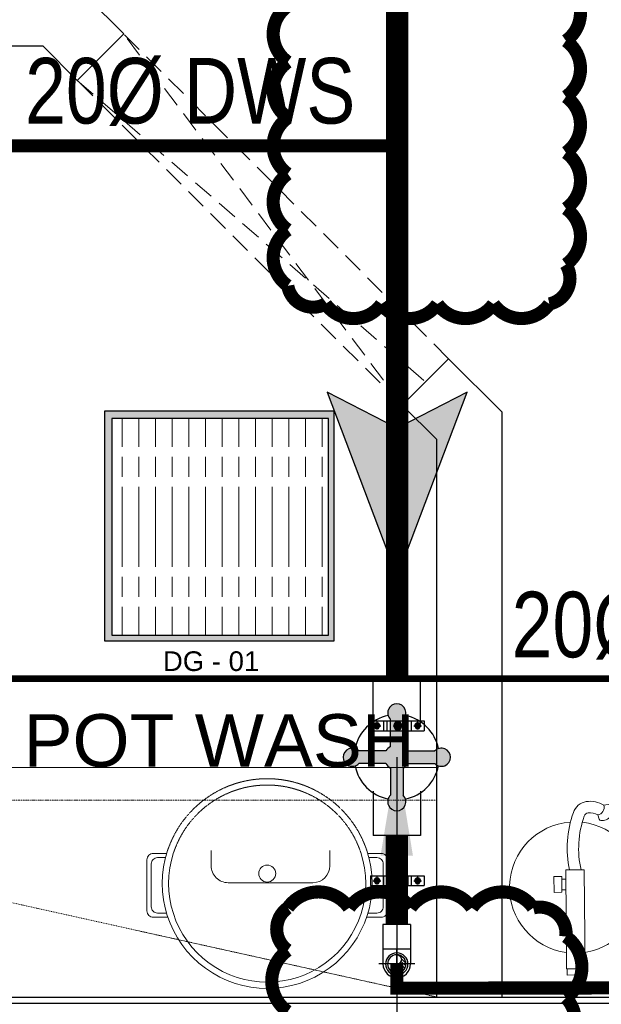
# Model space of a CAD drawing. Header units: millimetres. Extents: x 103872 to 294171, y 5570 to 32737.
# Tile 11 of 117: x 107628 to 108514, y 8499 to 10001. Entities that reach past the tile are written whole.
import ezdxf

# ---------------------------------------------------------------- set-up
doc = ezdxf.new("R2010")
doc.units = ezdxf.units.MM
doc.header["$LTSCALE"] = 2.5
for name, pattern in [('CENTER', [50.8, 31.75, -6.35, 6.35, -6.35]), ('CONTINOUS', [0]), ('DASHDOT2', [0.5, 0.25, -0.125, 0, -0.125]), ('HIDDEN', [0.375, 0.25, -0.125]), ('HIDDEN2', [4.7625, 3.175, -1.5875]), ('HIDDENX2', [19.05, 12.7, -6.35])]:
    doc.linetypes.add(name, pattern=pattern)
for name, color, linetype, lineweight in [('00-ABM  HWS', 1, 'CONTINOUS', 0), ('00-ABM-PHE-DRAINAGE TEXT', 7, 'Continuous', 18), ('A - TEXT', 7, 'Continuous', 13), ('CKD Equipments', 252, 'Continuous', 0), ('Dimension', 40, 'Continuous', 0), ('ELEVATION 3', 23, 'Continuous', 13), ('HATCH LIGHT', 250, 'Continuous', 0), ('JMT-DWS', 200, 'Continuous', 0), ('K Equipment', 30, 'Continuous', 9), ('K Equipment UC', 251, 'Continuous', 5), ('P-PDMWS_PEN-184', 184, 'Continuous', 25), ('P_VALVE', 7, 'Continuous', 15), ('TEXT', 40, 'Continuous', 0), ('WALL', 132, 'Continuous', 25)]:
    doc.layers.add(name, color=color, linetype=linetype, lineweight=lineweight)
for name, color, linetype in [('Drain Grating', 4, 'Continuous'), ('FINISH', 252, 'Continuous'), ('P_control valve', 7, 'Continuous'), ('P_SUPPORT', 7, 'Continuous'), ('xKAM-B3-01-Kitchen$0$A-FURN', 8, 'Continuous')]:
    doc.layers.add(name, color=color, linetype=linetype)
doc.styles.add('arial 0.80', font='arial.ttf', dxfattribs={"width": 0.8})
doc.styles.add('RG_3F_TITLE BLOCK_A1$0$A1 TBLOCK LBV$0$Style-arial', font='arial.ttf')
doc.styles.get("Standard").update_dxf_attribs({"font": 'GOTHIC.TTF'})
doc.styles.add('style1', font='arial.ttf', dxfattribs={"height": 150})
doc.dimstyles.get("Standard").update_dxf_attribs({"dimtxt": 0.18, "dimasz": 0.18, "dimexe": 0.18, "dimexo": 0.0625, "dimgap": 0.09, "dimtad": 0, "dimtih": 1, "dimtoh": 1, "dimdec": 4, "dimzin": 0, "dimdsep": 46, "dimtxsty": 'Standard', "dimcen": 0.09, "dimadec": 0, "dimazin": 0, "dimtfac": 1, "dimtdec": 4, "dimtofl": 0, "dimtmove": 0, "dimatfit": 3, "dimfxl": 1, "dimtolj": 1, "dimtzin": 0, "dimarcsym": 0})

# ---------------------------------------------------------------- blocks, each defined once
blk = doc.blocks.new('*U42')
at = {"color": 8}
blk.add_lwpolyline([(0, 0), (5962.2, 0), (5962.2, -10), (0, -10)], close=True, dxfattribs=at)
blk = doc.blocks.new('A$C7a6a0475')
for p, q in [((325.4, 415.9), (289.6, 415.9)), ((249.6, 175.9), (249.6, 375.9)), ((325.4, 135.9), (289.6, 135.9))]:
    blk.add_line(p, q)
at = {"elevation": 0}
for points in [[(167.8, 518), (167.8, 552.3, -0.414214), (182.8, 567.3), (303.7, 567.3, -0.414214), (318.7, 552.3), (318.7, 520.7)], [(177.8, 521.1), (177.8, 542.3, -0.414214), (192.8, 557.3), (293.7, 557.3, -0.414214), (308.7, 542.3), (308.7, 523.5)], [(167.8, 49.3), (167.8, 15, 0.414214), (182.8, 0), (303.7, 0, 0.414214), (318.7, 15), (318.7, 46.6)], [(177.8, 46.2), (177.8, 25, 0.414214), (192.8, 10), (293.7, 10, 0.414214), (308.7, 25), (308.7, 43.8)]]:
    blk.add_lwpolyline(points, format="xyb", dxfattribs=at)
blk.add_circle((271.1, 283.7), 20)
for centre, radius, start, end in [((247.5, 283.7), 247.5, 71.6585, 288.3415), ((247.5, 283.7), 232.5, 71.6585, 288.3415), ((289.6, 375.9), 40, 90, 180), ((289.6, 175.9), 40, 180, 270)]:
    blk.add_arc(centre, radius, start, end)
at = {"linetype": 'HIDDEN2', "ltscale": 0.1}
for radius in [247.5, 232.5]:
    blk.add_arc((247.5, 283.7), radius, 288.3415, 71.6585, dxfattribs=at)
blk = doc.blocks.new('fe')
at = {"color": 8}
for p, q in [((-120.2, 44.7), (-121.9, 54.2)), ((-105.6, 35.2), (-98.9, 37.2))]:
    blk.add_line(p, q, dxfattribs=at)
for points in [[(-22.1, 14.2), (128.9, 14.2), (128.9, -14.2), (-22.1, -14.2)], [(128.9, 13.2), (138.3, 13.2), (138.3, -13.2), (128.9, -13.2)], [(-8.1, -14.2), (8.1, -14.2), (8.1, -20.1), (-8.1, -20.1)], [(-12, -20.1), (12, -20.1), (12, -32.1), (-12, -32.1)]]:
    blk.add_lwpolyline(points, close=True, dxfattribs=at)
for centre, radius, start, end in [((4.8, 0), 100, 8.1407, 173.3121), ((-119.1, 54.8), 2.9, 111.4978, 190.4916), ((-113.9, 41.5), 17.1, 353.9087, 111.4978), ((-117.3, 33.1), 12, 10.1624, 103.7845), ((-87.8, 23.6), 38.6, 146.9735, 188.4436), ((-87.8, 23.6), 21.2, 146.9735, 188.4436), ((-99.7, 40), 2.9, 286.9384, 353.9087), ((-101.6, 21.6), 24.7, 188.4436, 251.142), ((-101.6, 21.6), 7.24, 188.4436, 251.142), ((-53.4, 152.4), 146.6, 249.8567, 282.3504), ((-54.1, 150), 161.6, 249.9338, 281.4511), ((4.8, 0), 100, 183.6164, 351.8593)]:
    blk.add_arc(centre, radius, start, end, dxfattribs=at)
blk = doc.blocks.new('ARCH')
at = {"layer": 'CKD Equipments', "color": 8}
blk.add_line((116420.8, 8860.6), (117070.8, 8860.6), dxfattribs=at)
at = {"layer": 'HATCH LIGHT', "color": 8, "linetype": 'HIDDENX2'}
for p, q in [((117089, 9483.8), (116594.1, 9978.8)), ((117018.3, 9413.1), (116594.1, 9978.8)), ((117018.3, 9413.1), (116523.3, 9908.1)), ((116523.3, 9908.1), (117053.7, 9448.4))]:
    blk.add_line(p, q, dxfattribs=at)
at = {"layer": 'K Equipment', "color": 8, "linetype": 'DASHDOT2', "lineweight": 5, "ltscale": 2}
blk.add_line((117070.8, 8510.6), (115720.8, 8810.6), dxfattribs=at)
blk.add_lwpolyline([(117070.8, 8810.6), (115720.8, 8810.6), (115720.8, 8510.6), (117070.8, 8510.6)], close=True, dxfattribs=at)
at = {"layer": 'WALL', "color": 8}
for p, q in [((116594.1, 9978.8), (116512.3, 10060.6)), ((116523.3, 9908.1), (116594.1, 9978.8)), ((115720.8, 9960.6), (116470.8, 9960.6)), ((116523.3, 9908.1), (116470.8, 9960.6)), ((117018.3, 9413.1), (117089, 9483.8)), ((117170.8, 9402), (117089, 9483.8)), ((117070.8, 9360.6), (117018.3, 9413.1)), ((117170.8, 8510.6), (117170.8, 9402)), ((117070.8, 8510.6), (117070.8, 9360.6))]:
    blk.add_line(p, q, dxfattribs=at)
at = {"layer": 'ELEVATION 3', "color": 8, "rotation": 270.4202872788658}
blk.add_blockref('fe', (117281.7, 8682.4), dxfattribs=at)
at = {"layer": 'K Equipment UC', "color": 8, "xscale": 0.6459602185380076, "yscale": 0.6459602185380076, "zscale": 0.6459602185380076, "rotation": 89.99999999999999}
blk.add_blockref('A$C7a6a0475', (116995.9, 8523.7, -0.6), dxfattribs=at)
at = {"layer": 'WALL', "color": 8}
blk.add_blockref('*U42', (115720.8, 8510.6), dxfattribs=at)
at = {"layer": 'TEXT', "color": 0, "insert": (116093.6, 8941.8), "char_height": 80, "width": 1274.194, "attachment_point": 1, "style": 'RG_3F_TITLE BLOCK_A1$0$A1 TBLOCK LBV$0$Style-arial'}
blk.add_mtext('\\pi347.87439;POT WASH', dxfattribs=at)
blk = doc.blocks.new('Mster cock')
at = {"layer": 'P_control valve', "ltscale": 10}
h = blk.add_hatch(color=253, dxfattribs=at)
h.set_gradient(color1=(185, 185, 166), name='INVSPHERICAL')
h.paths.add_polyline_path([(1334008.76, -783381.55), (1333995.79, -783381.55, 0.130618), (1333993.62, -783379.38), (1333993.62, -783366.41, 2.494968), (1333987.62, -783366.41), (1333987.62, -783379.38, 0.130618), (1333985.45, -783381.55), (1333972.48, -783381.55, 2.494968), (1333972.48, -783387.55), (1333985.45, -783387.55, 0.130618), (1333987.62, -783389.72), (1333987.62, -783402.69, 2.494968), (1333993.62, -783402.69), (1333993.62, -783389.72, 0.130618), (1333995.79, -783387.55), (1334008.76, -783387.55, 2.494968)])
at = {"layer": 'P_control valve'}
for p, q in [((1333987.62, -783379.38), (1333987.62, -783366.41)), ((1333993.62, -783379.38), (1333993.62, -783366.41)), ((1333985.45, -783381.55), (1333972.48, -783381.55)), ((1333995.79, -783381.55), (1334008.76, -783381.55)), ((1333985.45, -783387.55), (1333972.48, -783387.55)), ((1333987.62, -783389.72), (1333987.62, -783402.69)), ((1333993.62, -783389.72), (1333993.62, -783402.69)), ((1333995.79, -783387.55), (1334008.76, -783387.55))]:
    blk.add_line(p, q, dxfattribs=at)
for centre, radius, start, end in [((1333990.62, -783363.27), 4.34, 313.6825, 226.3175), ((1333990.62, -783384.55), 20.38, 101.7101, 168.2899), ((1333990.62, -783384.55), 20.38, 11.7101, 78.2899), ((1333969.34, -783384.55), 4.34, 43.6825, 316.3175), ((1333990.62, -783384.55), 5.98, 120.1166, 149.8834), ((1333990.62, -783384.55), 5.98, 30.1166, 59.8834), ((1334011.9, -783384.55), 4.34, 223.6825, 136.3175), ((1333990.62, -783384.55), 20.38, 191.7101, 258.2899), ((1333990.62, -783384.55), 5.98, 210.1166, 239.8834), ((1333990.62, -783384.55), 5.98, 300.1166, 329.8834), ((1333990.62, -783384.55), 20.38, 281.7101, 348.2899), ((1333990.62, -783405.83), 4.34, 133.6825, 46.3175)]:
    blk.add_arc(centre, radius, start, end, dxfattribs=at)
blk = doc.blocks.new('A$C54496FAA')
at = {"layer": 'FINISH'}
for p, q in [((25.8, 96.76), (25.8, 135.06)), ((25.8, 135.06), (66.59, 135.06)), ((66.59, 96.76), (66.59, 135.06)), ((25.8, 38.3), (25.8, 0)), ((66.59, 38.3), (66.59, 0)), ((25.8, 0), (66.59, 0))]:
    blk.add_line(p, q, dxfattribs=at)
at = {"layer": 'FINISH', "color": 6, "linetype": 'ByBlock', "xscale": 1.804123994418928, "yscale": 1.804123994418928, "zscale": 1.804123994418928}
blk.add_blockref('Mster cock', (-2406638.29, 1413390.4), dxfattribs=at)
blk = doc.blocks.new('*U79')
at = {"color": 252, "linetype": 'CENTER', "lineweight": -2}
for p, q in [((0, -60), (0, 27.3)), ((27.3, 0), (-27.3, 0))]:
    blk.add_line(p, q, dxfattribs=at)
at = {"color": 0, "linetype": 'ByBlock', "lineweight": -2}
for p, q in [((-21, -60), (-21, 0)), ((21, -60), (21, 0)), ((21, -60), (-21, -60))]:
    blk.add_line(p, q, dxfattribs=at)
at = {"color": 252, "linetype": 'ByBlock', "lineweight": -2}
blk.add_line((20.7, -22.8), (-20.7, -22.8), dxfattribs=at)
at = {"color": 0, "linetype": 'ByBlock', "lineweight": -2, "extrusion": (0, 0, -1)}
blk.add_arc((0, 0), 21, 0, 180, dxfattribs=at)
blk = doc.blocks.new('PVC 25')
at = {"linetype": 'ByBlock', "lineweight": -2}
h = blk.add_hatch(dxfattribs=at)
h.set_pattern_fill('ANSI31', color=252, scale=25, style=0)
h.set_pattern_definition([(45, (478.7473, 59.5857), (-2.209709, 2.209709), [])])
h.paths.add_polyline_path([(0, 14, 0.976566), (-0.3, 0), (0, 0)])
h.paths.add_polyline_path([(0, 14), (0, 0, -0.011856), (0.3, 0), (14, 0, 0.414214)])
h.paths.add_polyline_path([(14, 0), (0.3, 0, -0.976566), (0, -14, 0.414214)])
at = {"color": 252, "linetype": 'CENTER'}
for p, q in [((0, 22.1), (0, -22.1)), ((22.1, 0), (-22.1, 0))]:
    blk.add_line(p, q, dxfattribs=at)
at = {"color": 0, "linetype": 'ByBlock', "lineweight": -2}
blk.add_lwpolyline([(0, -14, 1.000996), (0, 0, -1.00013), (0, 14)], format="xyb", dxfattribs=at)
for radius in [17, 14]:
    blk.add_circle((0, 0), radius, dxfattribs=at)
blk = doc.blocks.new('ARR')
at = {"ltscale": 0.025}
blk.add_hatch(color=256, dxfattribs=at).paths.add_polyline_path([(268, 131.5), (-80, 0), (268, -131.5), (200, 0)])
at = {"color": 7, "linetype": 'ByBlock', "ltscale": 0.025}
blk.add_lwpolyline([(268, 131.5), (-80, 0), (268, -131.5), (200, 0)], close=True, dxfattribs=at)

msp = doc.modelspace()

# ---------------------------------------------------------------- block references
at = {"layer": 'Dimension'}
msp.add_blockref('ARCH', (-8808, 0), dxfattribs=at)

# ---------------------------------------------------------------- next in the draw order: hatches: boundary and pattern name
at = {"layer": 'CKD Equipments'}
h = msp.add_hatch(color=2, dxfattribs=at)
h.dxf.hatch_style = 1
h.paths.add_polyline_path([(107756.6, 9403.8), (107756.6, 9053.8), (108106.6, 9053.8), (108106.6, 9403.8)])
h.paths.add_polyline_path([(108098.2, 9392.7), (107768, 9392.7), (107768, 9062.5), (108098.2, 9062.5)], flags=16)
at = {"layer": 'Drain Grating', "linetype": 'Continuous', "lineweight": 5}
h = msp.add_hatch(dxfattribs=at)
h.set_pattern_fill('ACAD_ISO08W100', color=256, scale=5.08, angle=90, style=0)
h.set_pattern_definition([(90, (27316.305, -868291.6), (-25.4, 9e-15), [121.92, -15.24, 30.48, -15.24])])
h.paths.add_polyline_path([(108098.2, 9392.7), (108098.2, 9062.5), (107768, 9062.5), (107768, 9392.7)])
at = {"layer": 'P_SUPPORT'}
h = msp.add_hatch(color=8, dxfattribs=at)
h.set_gradient(color1=(128, 128, 128), one_color=1, tint=1, name='SPHERICAL')
h.paths.add_polyline_path([(108171.8, 8928.1), (108171.8, 8924.1), (108175.8, 8924.1, 0.414214)])
h.paths.add_polyline_path([(108175.8, 8924.1), (108171.8, 8924.1), (108171.8, 8920.1, 0.414214)])
h.paths.add_polyline_path([(108171.8, 8924.1), (108167.8, 8924.1, 0.414214), (108171.8, 8920.1)])
h.paths.add_polyline_path([(108171.8, 8928.1, 0.414214), (108167.8, 8924.1), (108171.8, 8924.1)])
h = msp.add_hatch(color=8, dxfattribs=at)
h.set_gradient(color1=(128, 128, 128), one_color=1, tint=1, name='SPHERICAL')
h.paths.add_polyline_path([(108203.6, 8929.8), (108203.6, 8924.1), (108209.4, 8924.1, 0.414214)])
h.paths.add_polyline_path([(108209.4, 8924.1), (108203.6, 8924.1), (108203.6, 8918.3, 0.414214)])
h.paths.add_polyline_path([(108203.6, 8924.1), (108197.9, 8924.1, 0.414214), (108203.6, 8918.3)])
h.paths.add_polyline_path([(108203.6, 8929.8, 0.414214), (108197.9, 8924.1), (108203.6, 8924.1)])
h = msp.add_hatch(color=8, dxfattribs=at)
h.set_gradient(color1=(128, 128, 128), one_color=1, tint=1, name='SPHERICAL')
h.paths.add_polyline_path([(108233.8, 8928.1), (108233.8, 8924.1), (108237.8, 8924.1, 0.414214)])
h.paths.add_polyline_path([(108237.8, 8924.1), (108233.8, 8924.1), (108233.8, 8920.1, 0.414214)])
h.paths.add_polyline_path([(108233.8, 8924.1), (108229.8, 8924.1, 0.414214), (108233.8, 8920.1)])
h.paths.add_polyline_path([(108233.8, 8928.1, 0.414214), (108229.8, 8924.1), (108233.8, 8924.1)])
h = msp.add_hatch(color=8, dxfattribs=at)
h.set_gradient(color1=(128, 128, 128), one_color=1, tint=1, name='SPHERICAL')
h.paths.add_polyline_path([(108171.8, 8691.9), (108171.8, 8687.9), (108175.8, 8687.9, 0.414214)])
h.paths.add_polyline_path([(108175.8, 8687.9), (108171.8, 8687.9), (108171.8, 8683.9, 0.414214)])
h.paths.add_polyline_path([(108171.8, 8687.9), (108167.8, 8687.9, 0.414214), (108171.8, 8683.9)])
h.paths.add_polyline_path([(108171.8, 8691.9, 0.414214), (108167.8, 8687.9), (108171.8, 8687.9)])
h = msp.add_hatch(color=8, dxfattribs=at)
h.set_gradient(color1=(128, 128, 128), one_color=1, tint=1, name='SPHERICAL')
h.paths.add_polyline_path([(108203.6, 8693.6), (108203.6, 8687.9), (108209.4, 8687.9, 0.414214)])
h.paths.add_polyline_path([(108209.4, 8687.9), (108203.6, 8687.9), (108203.6, 8682.1, 0.414214)])
h.paths.add_polyline_path([(108203.6, 8687.9), (108197.9, 8687.9, 0.414214), (108203.6, 8682.1)])
h.paths.add_polyline_path([(108203.6, 8693.6, 0.414214), (108197.9, 8687.9), (108203.6, 8687.9)])
h = msp.add_hatch(color=8, dxfattribs=at)
h.set_gradient(color1=(128, 128, 128), one_color=1, tint=1, name='SPHERICAL')
h.paths.add_polyline_path([(108233.8, 8691.9), (108233.8, 8687.9), (108237.8, 8687.9, 0.414214)])
h.paths.add_polyline_path([(108237.8, 8687.9), (108233.8, 8687.9), (108233.8, 8683.9, 0.414214)])
h.paths.add_polyline_path([(108233.8, 8687.9), (108229.8, 8687.9, 0.414214), (108233.8, 8683.9)])
h.paths.add_polyline_path([(108233.8, 8691.9, 0.414214), (108229.8, 8687.9), (108233.8, 8687.9)])

# ---------------------------------------------------------------- next in the draw order: linework, layer by layer
at = {"layer": '00-ABM  HWS', "ltscale": 0.002, "const_width": 10, "elevation": -7.4}
msp.add_lwpolyline([(106921.1, 8996), (109454, 8996)], dxfattribs=at)
at = {"layer": 'Dimension', "color": 7, "const_width": 20}
msp.add_lwpolyline([(108459.7, 10053.8, -0.520567), (108459.7, 9968.5, -0.520567), (108459.7, 9883.2, -0.520567), (108459.7, 9798, -0.520567), (108459.7, 9712.7, -0.520567), (108459.7, 9627.4, -0.520567), (108434.5, 9567.2, -0.520567), (108349.3, 9567.2, -0.520567), (108264, 9567.2, -0.520567), (108178.7, 9567.2, -0.520567), (108093.4, 9567.2, -0.520567), (108035.9, 9595, -0.520567), (108035.9, 9680.3, -0.520567), (108035.9, 9765.6, -0.520567), (108035.9, 9850.9, -0.520567), (108035.9, 9936.1, -0.520567), (108035.9, 10021.4, -0.520567)], format="xyb", dxfattribs=at)
msp.add_lwpolyline([(108035.9, 8646.5, -0.520567), (108129.4, 8646.5, -0.520567), (108222.9, 8646.5, -0.520567), (108316.4, 8646.5, -0.520567), (108409.9, 8646.5, -0.520567), (108459.7, 8602.8, -0.520567), (108459.7, 8509.3, -0.520567), (108445.2, 8430.2, -0.520567), (108351.7, 8430.2, -0.520567), (108258.2, 8430.2, -0.520567), (108164.8, 8430.2, -0.520567), (108071.3, 8430.2, -0.520567), (108035.9, 8488.4, -0.520567), (108035.9, 8581.9, -0.520567)], format="xyb", close=True, dxfattribs=at)
at = {"layer": 'JMT-DWS', "linetype": 'Continuous', "ltscale": 0.15, "const_width": 20}
for points in [[(108202.8, 9808.4), (106873.4, 9808.4), (106873.4, 8642), (106917.8, 8642)], [(108638.7, 8575.9), (108638.7, 8524.6), (108202, 8524.1), (108202, 8561)]]:
    msp.add_lwpolyline(points, dxfattribs=at)
at = {"layer": 'P-PDMWS_PEN-184', "linetype": 'HIDDEN', "const_width": 34}
for points in [[(108202.8, 8995.5), (108202.8, 24231.9)], [(108202, 8621), (108202, 8756.8)]]:
    msp.add_lwpolyline(points, dxfattribs=at)
at = {"layer": 'P_SUPPORT'}
for p, q in [((108161.8, 8931.6), (108243.8, 8931.6)), ((108161.8, 8931.6, 0.9), (108161.8, 8916.6, 0.9)), ((108181.8, 8931.6, -0.1), (108181.8, 8916.6, -0.1)), ((108186.8, 8931.6), (108186.8, 8916.6)), ((108218.8, 8931.6), (108218.8, 8916.6)), ((108223.8, 8931.6, -0.1), (108223.8, 8916.6, -0.1)), ((108243.8, 8931.6, 0.9), (108243.8, 8916.6, 0.9)), ((108161.8, 8916.6), (108243.8, 8916.6)), ((108161.8, 8695.4), (108243.8, 8695.4)), ((108161.8, 8695.4, 0.9), (108161.8, 8680.4, 0.9)), ((108181.8, 8695.4, -0.1), (108181.8, 8680.4, -0.1)), ((108186.8, 8695.4), (108186.8, 8680.4)), ((108218.8, 8695.4), (108218.8, 8680.4)), ((108223.8, 8695.4, -0.1), (108223.8, 8680.4, -0.1)), ((108243.8, 8695.4, 0.9), (108243.8, 8680.4, 0.9)), ((108161.8, 8680.4), (108243.8, 8680.4))]:
    msp.add_line(p, q, dxfattribs=at)
at = {"layer": 'P_SUPPORT', "color": 8, "linetype": 'CENTER', "ltscale": 0.02}
for p, q in [((108165.8, 8924.1, 0.7), (108177.8, 8924.1, 0.7)), ((108171.8, 8930.1, 0.7), (108171.8, 8918.1, 0.7)), ((108227.8, 8924.1, 0.7), (108239.8, 8924.1, 0.7)), ((108233.8, 8930.1, 0.7), (108233.8, 8918.1, 0.7)), ((108171.8, 8693.9, 0.7), (108171.8, 8681.9, 0.7)), ((108233.8, 8693.9, 0.7), (108233.8, 8681.9, 0.7)), ((108165.8, 8687.9, 0.7), (108177.8, 8687.9, 0.7)), ((108227.8, 8687.9, 0.7), (108239.8, 8687.9, 0.7))]:
    msp.add_line(p, q, dxfattribs=at)
at = {"layer": 'P_SUPPORT', "elevation": 0.7}
for points in [[(108169.5, 8928.1), (108167.2, 8924.1), (108169.5, 8920.1), (108174.1, 8920.1), (108176.4, 8924.1), (108174.1, 8928.1)], [(108231.5, 8928.1), (108229.2, 8924.1), (108231.5, 8920.1), (108236.1, 8920.1), (108238.4, 8924.1), (108236.1, 8928.1)], [(108169.5, 8691.9), (108167.2, 8687.9), (108169.5, 8683.9), (108174.1, 8683.9), (108176.4, 8687.9), (108174.1, 8691.9)], [(108231.5, 8691.9), (108229.2, 8687.9), (108231.5, 8683.9), (108236.1, 8683.9), (108238.4, 8687.9), (108236.1, 8691.9)]]:
    msp.add_lwpolyline(points, close=True, dxfattribs=at)
at = {"layer": 'P_SUPPORT'}
for points in [[(108200.3, 8929.8), (108197, 8924.1), (108200.3, 8918.3), (108207, 8918.3), (108210.3, 8924.1), (108207, 8929.8)], [(108200.3, 8693.6), (108197, 8687.9), (108200.3, 8682.1), (108207, 8682.1), (108210.3, 8687.9), (108207, 8693.6)]]:
    msp.add_lwpolyline(points, close=True, dxfattribs=at)
for centre, radius in [((108171.8, 8924.1, 0.7), 4), ((108203.6, 8924.1), 5.75), ((108233.8, 8924.1, 0.7), 4), ((108171.8, 8687.9, 0.7), 4), ((108203.6, 8687.9), 5.75), ((108233.8, 8687.9, 0.7), 4)]:
    msp.add_circle(centre, radius, dxfattribs=at)
at = {"layer": 'xKAM-B3-01-Kitchen$0$A-FURN', "elevation": -8910.1}
msp.add_lwpolyline([(107756.6, 9403.8), (107756.6, 9053.8), (108106.6, 9053.8), (108106.6, 9403.8), (107756.6, 9403.8)], dxfattribs=at)
at = {"layer": 'xKAM-B3-01-Kitchen$0$A-FURN'}
msp.add_lwpolyline([(108098.2, 9392.7), (107768, 9392.7), (107768, 9062.5), (108098.2, 9062.5)], close=True, dxfattribs=at)

# ---------------------------------------------------------------- next in the draw order: block references
at = {"layer": 'P-PDMWS_PEN-184', "ltscale": 0.4, "xscale": 0.8112117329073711, "yscale": 0.8112117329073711, "zscale": 0.8112117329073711, "rotation": 90}
msp.add_blockref('ARR', (108202.8, 9215.5), dxfattribs=at)
at = {"layer": 'P-PDMWS_PEN-184', "linetype": 'Continuous', "xscale": -1, "rotation": 180}
for name in ['*U79', 'PVC 25']:
    msp.add_blockref(name, (108202, 8561), dxfattribs=at)
at = {"layer": 'P_VALVE', "xscale": 1.767412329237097, "yscale": 1.767412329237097, "zscale": 1.767412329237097, "rotation": 180}
msp.add_blockref('A$C54496FAA', (108283.7, 8995.5), dxfattribs=at)

# ---------------------------------------------------------------- next in the draw order: texts
at = {"layer": '00-ABM-PHE-DRAINAGE TEXT', "linetype": 'ByBlock', "style": 'arial 0.80', "width": 0.8}
for s, p in [('20%%C DWS', (107635.8, 9842.3)), ('20%%C HWS', (108377.1, 9028.5))]:
    msp.add_text(s, height=100, dxfattribs=at).set_placement(p)
at = {"layer": 'A - TEXT', "insert": (107919.1, 9007.2, -17820.2), "char_height": 30, "width": 990.812, "attachment_point": 8, "style": 'style1'}
msp.add_mtext('DG - 01', dxfattribs=at)

# ---------------------------------------------------------------- next in the draw order: leaders
at = {"layer": '00-ABM-PHE-DRAINAGE TEXT', "linetype": 'ByBlock'}
msp.add_leader([(108202, 8876.1), (108202, 8014.8), (110427.6, 8014.8)], dimstyle='Standard', override={"dimasz": 150}, dxfattribs=at)

doc.saveas('drawing.dxf')
